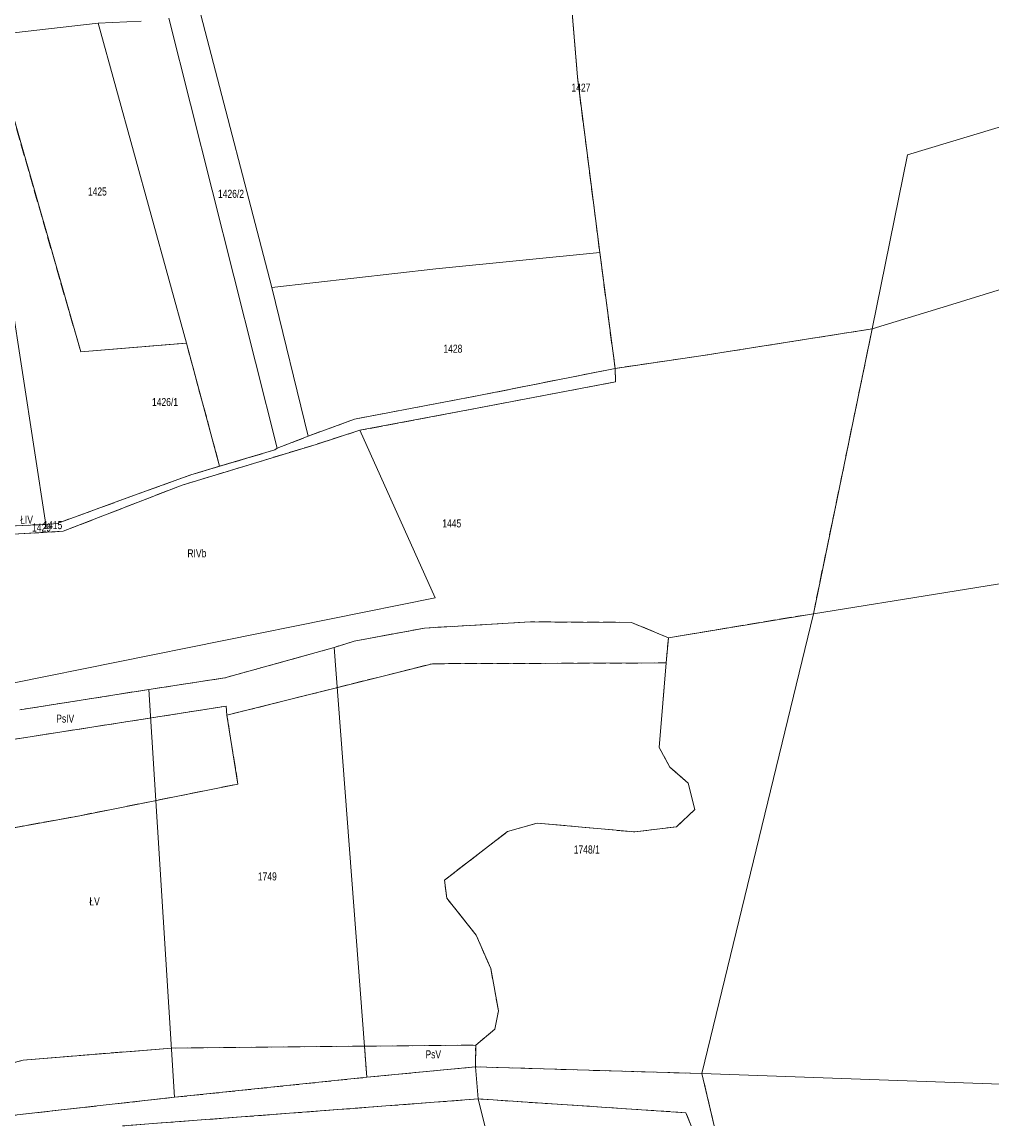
# Model space of a CAD drawing. Header units: metres. Extents: x 7498273 to 7499989, y 5499795 to 5500810.
# Tile 3 of 40: x 7498498 to 7498679, y 5499795 to 5500001. Entities that reach past the tile are written whole.
import ezdxf

# ---------------------------------------------------------------- set-up
doc = ezdxf.new("R2010")
doc.units = ezdxf.units.M
doc.header["$MEASUREMENT"] = 0
doc.linetypes.add('2.25_0.75', pattern=[3, 2.25, -0.75])
for name, color, linetype, lineweight in [('209-oznaczenie konturu klasyfikacyjnego', 7, 'Continuous', 0), ('211-numer działki ewidencyjnej', 7, 'Continuous', 0), ('217-kontur klasyfikacyjny', 7, 'Continuous', 0), ('218-kontur użytku gruntowego', 7, 'Continuous', 0), ('219-działka ewidencyjna', 7, 'Continuous', 0)]:
    doc.layers.add(name, color=color, linetype=linetype, lineweight=lineweight)
doc.styles.get("Standard").update_dxf_attribs({"font": 'Working1250.shx', "width": 0.75})

msp = doc.modelspace()

# ---------------------------------------------------------------- linework, layer by layer
at = {"layer": '217-kontur klasyfikacyjny', "color": 3, "linetype": '2.25_0.75', "lineweight": 13, "flags": 128}
for points in [[(7498600.55, 5500006.16), (7498601.85, 5499990.39)], [(7498492.44, 5499998.12), (7498509.38, 5499939.22)], [(7498601.85, 5499990.39), (7498606.02, 5499957.71)], [(7498606.02, 5499957.71), (7498608.87, 5499936.12)], [(7498656.74, 5499943.49), (7498640.96, 5499941)], [(7498645.79, 5499890.44), (7498656.74, 5499943.49)], [(7498509.38, 5499939.22), (7498529.06, 5499940.85)], [(7498529.06, 5499940.85), (7498535.25, 5499917.89)], [(7498640.96, 5499941), (7498624.86, 5499938.47)], [(7498624.86, 5499938.47), (7498608.87, 5499936.12)], [(7498583.82, 5499931.13), (7498608.87, 5499936.12)], [(7498608.87, 5499936.12), (7498608.97, 5499933.64)], [(7498608.97, 5499933.64), (7498583.17, 5499928.7)], [(7498560.34, 5499926.66), (7498583.82, 5499931.13)], [(7498583.17, 5499928.7), (7498561.34, 5499924.6)], [(7498551.75, 5499923.51), (7498560.34, 5499926.66)], [(7498545.97, 5499921.24), (7498551.75, 5499923.51)], [(7498561.34, 5499924.6), (7498553.19, 5499921.96)], [(7498553.19, 5499921.96), (7498528.28, 5499914.4)], [(7498535.25, 5499917.89), (7498545.55, 5499920.95)], [(7498545.55, 5499920.95), (7498545.97, 5499921.24)], [(7498529.88, 5499916.29), (7498535.25, 5499917.89)], [(7498519.18, 5499912.43), (7498529.88, 5499916.29)], [(7498528.28, 5499914.4), (7498506.1, 5499905.78)], [(7498505.02, 5499907.26), (7498519.18, 5499912.43)], [(7498494.41, 5499906.69), (7498502.88, 5499907.08)], [(7498502.88, 5499907.08), (7498505.02, 5499907.26)], [(7498506.1, 5499905.78), (7498496.76, 5499905.22)], [(7498618.79, 5499885.93), (7498645.79, 5499890.44)], [(7498593.12, 5499888.91), (7498573.4, 5499887.76)], [(7498611.92, 5499888.82), (7498593.12, 5499888.91)], [(7498618.79, 5499885.93), (7498611.92, 5499888.82)], [(7498573.4, 5499887.76), (7498560.32, 5499885.33)], [(7498560.32, 5499885.33), (7498556.56, 5499884.14)], [(7498618.41, 5499881.26), (7498618.79, 5499885.93)], [(7498556.56, 5499884.14), (7498536.2, 5499878.48)], [(7498536.59, 5499871.53), (7498574.88, 5499881.12)], [(7498574.88, 5499881.12), (7498618.41, 5499881.26)], [(7498617.11, 5499865.51), (7498618.41, 5499881.26)], [(7498536.2, 5499878.48), (7498522.06, 5499876.32)], [(7498522.06, 5499876.32), (7498498.06, 5499872.53)], [(7498390.29, 5499850.35), (7498536.44, 5499873.21)], [(7498536.44, 5499873.21), (7498536.59, 5499871.53)], [(7498538.66, 5499858.7), (7498536.59, 5499871.53)], [(7498619.05, 5499861.85), (7498617.11, 5499865.51)], [(7498622.5, 5499858.89), (7498619.05, 5499861.85)], [(7498509.2, 5499852.81), (7498538.66, 5499858.7)], [(7498623.74, 5499853.99), (7498622.5, 5499858.89)], [(7498620.29, 5499850.75), (7498623.74, 5499853.99)], [(7498396.23, 5499832.25), (7498509.2, 5499852.81)], [(7498588.83, 5499849.85), (7498594.35, 5499851.44)], [(7498594.35, 5499851.44), (7498612.56, 5499849.78)], [(7498577.12, 5499840.81), (7498588.83, 5499849.85)], [(7498612.56, 5499849.78), (7498620.29, 5499850.75)], [(7498577.55, 5499837.43), (7498577.12, 5499840.81)], [(7498583.02, 5499830.56), (7498577.55, 5499837.43)], [(7498585.71, 5499824.35), (7498583.02, 5499830.56)], [(7498587.16, 5499816.49), (7498585.71, 5499824.35)], [(7498586.47, 5499813.04), (7498587.16, 5499816.49)], [(7498582.92, 5499810.08), (7498586.47, 5499813.04)], [(7498526.29, 5499809.52), (7498498.65, 5499807.28)], [(7498562.22, 5499809.88), (7498526.29, 5499809.52)], [(7498562.22, 5499809.88), (7498582.92, 5499810.08)], [(7498562.66, 5499804.08), (7498562.22, 5499809.88)], [(7498582.86, 5499806.03), (7498582.92, 5499810.08)], [(7498498.65, 5499807.28), (7498478.18, 5499801.81)], [(7498526.87, 5499800.36), (7498562.66, 5499804.08)], [(7498562.66, 5499804.08), (7498582.86, 5499806.03)], [(7498625.04, 5499804.77), (7498582.86, 5499806.03)], [(7498627.307, 5499795.022), (7498625.04, 5499804.77)], [(7498489.18, 5499796.13), (7498526.87, 5499800.36)], [(7498583.41, 5499800.04), (7498517.138, 5499795.022)], [(7498622.07, 5499797.49), (7498583.41, 5499800.04)], [(7498623.061, 5499795.022), (7498622.07, 5499797.49)]]:
    msp.add_lwpolyline(points, dxfattribs=at)
at = {"layer": '218-kontur użytku gruntowego', "color": 3, "linetype": 'Continuous', "lineweight": 13, "flags": 128}
for points in [[(7498600.55, 5500006.16), (7498601.85, 5499990.39)], [(7498492.44, 5499998.12), (7498509.38, 5499939.22)], [(7498601.85, 5499990.39), (7498606.02, 5499957.71)], [(7498606.02, 5499957.71), (7498608.87, 5499936.12)], [(7498656.74, 5499943.49), (7498640.96, 5499941)], [(7498645.79, 5499890.44), (7498656.74, 5499943.49)], [(7498509.38, 5499939.22), (7498529.06, 5499940.85)], [(7498529.06, 5499940.85), (7498535.25, 5499917.89)], [(7498640.96, 5499941), (7498624.86, 5499938.47)], [(7498624.86, 5499938.47), (7498608.87, 5499936.12)], [(7498608.87, 5499936.12), (7498583.82, 5499931.13)], [(7498608.87, 5499936.12), (7498608.97, 5499933.64)], [(7498608.97, 5499933.64), (7498583.17, 5499928.7)], [(7498583.82, 5499931.13), (7498560.34, 5499926.66)], [(7498583.17, 5499928.7), (7498561.34, 5499924.6)], [(7498560.34, 5499926.66), (7498551.75, 5499923.51)], [(7498551.75, 5499923.51), (7498545.97, 5499921.24)], [(7498561.34, 5499924.6), (7498553.19, 5499921.96)], [(7498553.19, 5499921.96), (7498528.28, 5499914.4)], [(7498545.55, 5499920.95), (7498535.25, 5499917.89)], [(7498545.97, 5499921.24), (7498545.55, 5499920.95)], [(7498535.25, 5499917.89), (7498529.88, 5499916.29)], [(7498529.88, 5499916.29), (7498519.18, 5499912.43)], [(7498528.28, 5499914.4), (7498506.1, 5499905.78)], [(7498519.18, 5499912.43), (7498505.02, 5499907.26)], [(7498502.88, 5499907.08), (7498494.41, 5499906.69)], [(7498505.02, 5499907.26), (7498502.88, 5499907.08)], [(7498506.1, 5499905.78), (7498496.76, 5499905.22)], [(7498618.79, 5499885.93), (7498645.79, 5499890.44)], [(7498573.4, 5499887.76), (7498593.12, 5499888.91)], [(7498593.12, 5499888.91), (7498611.92, 5499888.82)], [(7498611.92, 5499888.82), (7498618.79, 5499885.93)], [(7498560.32, 5499885.33), (7498573.4, 5499887.76)], [(7498556.56, 5499884.14), (7498560.32, 5499885.33)], [(7498618.41, 5499881.26), (7498618.79, 5499885.93)], [(7498536.2, 5499878.48), (7498556.56, 5499884.14)], [(7498574.88, 5499881.12), (7498536.59, 5499871.53)], [(7498618.41, 5499881.26), (7498574.88, 5499881.12)], [(7498617.11, 5499865.51), (7498618.41, 5499881.26)], [(7498522.06, 5499876.32), (7498536.2, 5499878.48)], [(7498498.06, 5499872.53), (7498522.06, 5499876.32)], [(7498536.44, 5499873.21), (7498390.29, 5499850.35)], [(7498536.59, 5499871.53), (7498536.44, 5499873.21)], [(7498538.66, 5499858.7), (7498536.59, 5499871.53)], [(7498619.05, 5499861.85), (7498617.11, 5499865.51)], [(7498622.5, 5499858.89), (7498619.05, 5499861.85)], [(7498509.2, 5499852.81), (7498538.66, 5499858.7)], [(7498623.74, 5499853.99), (7498622.5, 5499858.89)], [(7498620.29, 5499850.75), (7498623.74, 5499853.99)], [(7498396.23, 5499832.25), (7498509.2, 5499852.81)], [(7498588.83, 5499849.85), (7498594.35, 5499851.44)], [(7498594.35, 5499851.44), (7498612.56, 5499849.78)], [(7498577.12, 5499840.81), (7498588.83, 5499849.85)], [(7498612.56, 5499849.78), (7498620.29, 5499850.75)], [(7498577.55, 5499837.43), (7498577.12, 5499840.81)], [(7498583.02, 5499830.56), (7498577.55, 5499837.43)], [(7498585.71, 5499824.35), (7498583.02, 5499830.56)], [(7498587.16, 5499816.49), (7498585.71, 5499824.35)], [(7498586.47, 5499813.04), (7498587.16, 5499816.49)], [(7498582.92, 5499810.08), (7498586.47, 5499813.04)], [(7498498.65, 5499807.28), (7498526.29, 5499809.52)], [(7498526.29, 5499809.52), (7498562.22, 5499809.88)], [(7498582.92, 5499810.08), (7498562.22, 5499809.88)], [(7498562.22, 5499809.88), (7498562.66, 5499804.08)], [(7498582.86, 5499806.03), (7498582.92, 5499810.08)], [(7498478.18, 5499801.81), (7498498.65, 5499807.28)], [(7498526.87, 5499800.36), (7498562.66, 5499804.08)], [(7498562.66, 5499804.08), (7498582.86, 5499806.03)], [(7498625.04, 5499804.77), (7498582.86, 5499806.03)], [(7498627.307, 5499795.022), (7498625.04, 5499804.77)], [(7498489.18, 5499796.13), (7498526.87, 5499800.36)], [(7498583.41, 5499800.04), (7498517.138, 5499795.022)], [(7498622.07, 5499797.49), (7498583.41, 5499800.04)], [(7498623.061, 5499795.022), (7498622.07, 5499797.49)]]:
    msp.add_lwpolyline(points, dxfattribs=at)
at = {"layer": '219-działka ewidencyjna', "color": 3, "linetype": 'Continuous', "lineweight": 13, "flags": 128}
for points in [[(7498600.55, 5500006.16), (7498601.85, 5499990.39)], [(7498531.73, 5500001.96), (7498544.97, 5499951.21)], [(7498492.44, 5499998.12), (7498512.63, 5500000.46)], [(7498520.66, 5500000.82), (7498512.63, 5500000.46)], [(7498529.06, 5499940.85), (7498512.63, 5500000.46)], [(7498525.76, 5500001.35), (7498545.97, 5499921.24)], [(7498509.38, 5499939.22), (7498492.44, 5499998.12)], [(7498663.32, 5499975.91), (7498719.91, 5499992.98)], [(7498601.85, 5499990.39), (7498606.02, 5499957.71)], [(7498491.95, 5499977.81), (7498502.88, 5499907.08)], [(7498656.74, 5499943.49), (7498663.32, 5499975.91)], [(7498575.49, 5499954.67), (7498606.02, 5499957.71)], [(7498606.02, 5499957.71), (7498608.87, 5499936.12)], [(7498575.49, 5499954.67), (7498544.97, 5499951.21)], [(7498671.54, 5499948.01), (7498688.82, 5499953.39)], [(7498544.97, 5499951.21), (7498551.75, 5499923.51)], [(7498656.74, 5499943.49), (7498671.54, 5499948.01)], [(7498640.96, 5499941), (7498656.74, 5499943.49)], [(7498645.79, 5499890.44), (7498656.74, 5499943.49)], [(7498509.38, 5499939.22), (7498529.06, 5499940.85)], [(7498624.86, 5499938.47), (7498640.96, 5499941)], [(7498624.86, 5499938.47), (7498608.87, 5499936.12)], [(7498583.82, 5499931.13), (7498608.87, 5499936.12)], [(7498608.87, 5499936.12), (7498608.97, 5499933.64)], [(7498583.17, 5499928.7), (7498608.97, 5499933.64)], [(7498560.34, 5499926.66), (7498583.82, 5499931.13)], [(7498561.34, 5499924.6), (7498583.17, 5499928.7)], [(7498560.34, 5499926.66), (7498551.75, 5499923.51)], [(7498545.97, 5499921.24), (7498551.75, 5499923.51)], [(7498553.19, 5499921.96), (7498561.34, 5499924.6)], [(7498561.34, 5499924.6), (7498575.4, 5499893.4)], [(7498528.28, 5499914.4), (7498553.19, 5499921.96)], [(7498529.88, 5499916.29), (7498545.55, 5499920.95)], [(7498545.55, 5499920.95), (7498545.97, 5499921.24)], [(7498519.18, 5499912.43), (7498529.88, 5499916.29)], [(7498506.1, 5499905.78), (7498528.28, 5499914.4)], [(7498505.02, 5499907.26), (7498519.18, 5499912.43)], [(7498494.41, 5499906.69), (7498502.88, 5499907.08)], [(7498502.88, 5499907.08), (7498505.02, 5499907.26)], [(7498496.76, 5499905.22), (7498506.1, 5499905.78)], [(7498645.79, 5499890.44), (7498695.1, 5499898.38)], [(7498496.65, 5499877.51), (7498575.4, 5499893.4)], [(7498618.79, 5499885.93), (7498645.79, 5499890.44)], [(7498625.04, 5499804.77), (7498645.79, 5499890.44)], [(7498573.4, 5499887.76), (7498593.12, 5499888.91)], [(7498611.92, 5499888.82), (7498593.12, 5499888.91)], [(7498611.92, 5499888.82), (7498618.79, 5499885.93)], [(7498560.32, 5499885.33), (7498573.4, 5499887.76)], [(7498556.56, 5499884.14), (7498560.32, 5499885.33)], [(7498536.2, 5499878.48), (7498556.56, 5499884.14)], [(7498556.56, 5499884.14), (7498562.66, 5499804.08)], [(7498522.06, 5499876.32), (7498536.2, 5499878.48)], [(7498498.06, 5499872.53), (7498522.06, 5499876.32)], [(7498522.06, 5499876.32), (7498526.87, 5499800.36)], [(7498526.87, 5499800.36), (7498562.66, 5499804.08)], [(7498562.66, 5499804.08), (7498582.86, 5499806.03)], [(7498582.86, 5499806.03), (7498625.04, 5499804.77)], [(7498583.41, 5499800.04), (7498582.86, 5499806.03)], [(7498625.04, 5499804.77), (7498703.29, 5499801.99)], [(7498625.04, 5499804.77), (7498627.307, 5499795.022)], [(7498489.18, 5499796.13), (7498526.87, 5499800.36)], [(7498583.41, 5499800.04), (7498584.638, 5499795.022)]]:
    msp.add_lwpolyline(points, dxfattribs=at)

# ---------------------------------------------------------------- texts
at = {"layer": '209-oznaczenie konturu klasyfikacyjnego', "color": 3, "linetype": 'Continuous', "lineweight": 13, "char_height": 1.5, "attachment_point": 7, "line_spacing_factor": 0.6}
for s, insert in [('\\H1x;\\W0.79;ŁIV', (7498498.11, 5499907.19)), ('\\H1x;\\W0.79;RIVb', (7498529.25, 5499900.91)), ('\\H1x;\\W0.79;PsIV', (7498504.83, 5499870.13)), ('\\H1x;\\W0.79;ŁV', (7498510.99, 5499836.1)), ('\\H1x;\\W0.79;PsV', (7498573.57, 5499807.58))]:
    msp.add_mtext(s, dxfattribs=dict(at, insert=insert))
at = {"layer": '211-numer działki ewidencyjnej', "color": 3, "linetype": 'Continuous', "lineweight": 13, "char_height": 1.5, "line_spacing_factor": 0.6}
for s, insert, attachment_point in [('\\H1x;\\W0.79;1427', (7498600.75, 5499989.18), 1), ('\\H1x;\\W0.79;1425', (7498510.72, 5499969.83), 1), ('\\H1x;\\W0.79;1426/2', (7498534.94, 5499969.4), 1), ('\\H1x;\\W0.79;1428', (7498576.91, 5499940.55), 1), ('\\H1x;\\W0.79;1426/1', (7498522.65, 5499930.62), 1), ('\\H1x;\\W0.79;1429', (7498500.33, 5499905.72), 7), ('\\H1x;\\W0.79;1415', (7498502.42, 5499907.69), 1), ('\\H1x;\\W0.79;1445', (7498576.7, 5499908.01), 1), ('\\H1x;\\W0.79;1748/1', (7498601.18, 5499847.26), 1), ('\\H1x;\\W0.79;1749', (7498542.36, 5499842.25), 1)]:
    msp.add_mtext(s, dxfattribs=dict(at, insert=insert, attachment_point=attachment_point))

doc.saveas('drawing.dxf')
